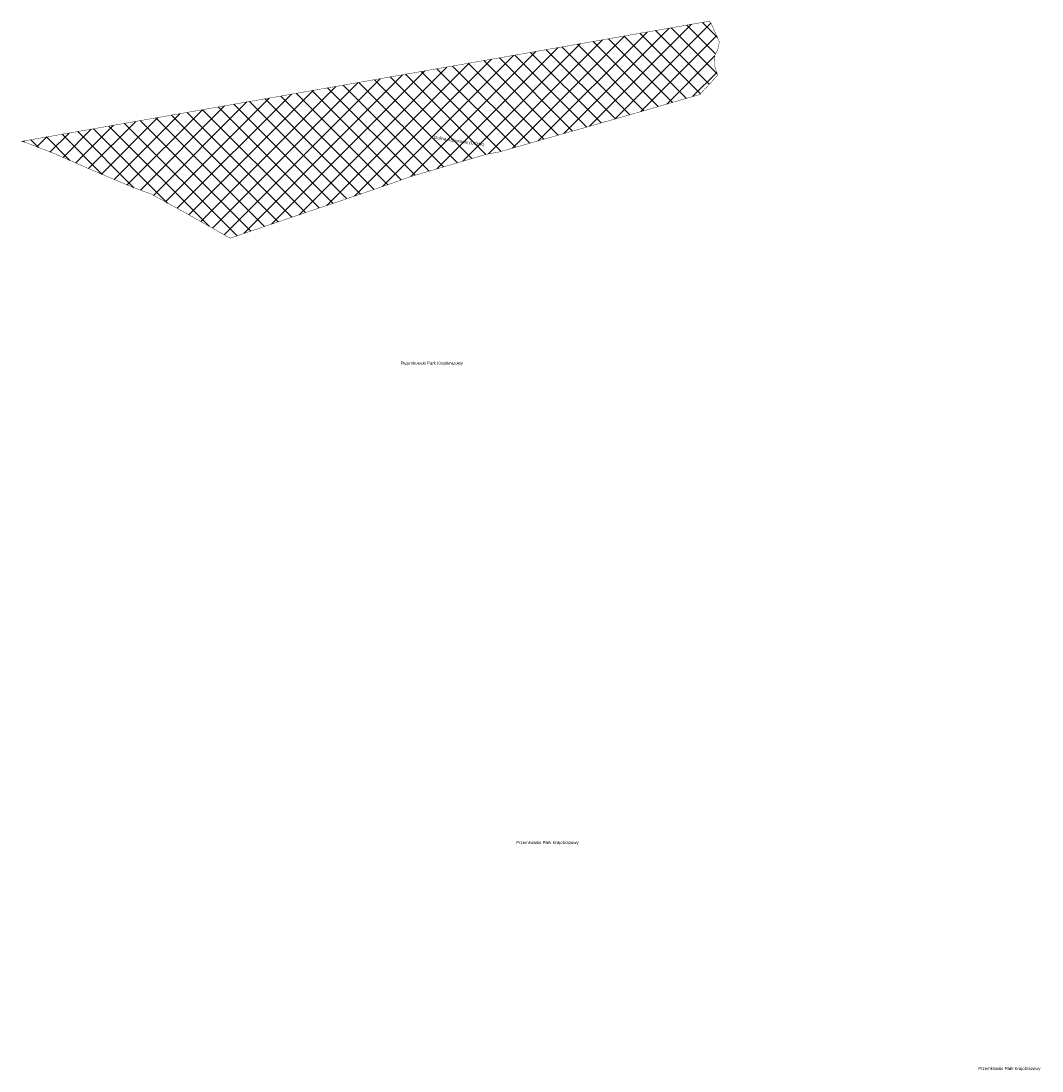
# Model space of a CAD drawing. Header units: metres. Extents: x 5549668 to 5555707, y 5707833 to 5713860.
# Tile 1 of 3: x 5549668 to 5552167, y 5711290 to 5713860. Entities that reach past the tile are written whole.
import ezdxf

# ---------------------------------------------------------------- set-up
doc = ezdxf.new("R2010")
doc.units = ezdxf.units.M
doc.header["$MEASUREMENT"] = 0
doc.styles.get("Standard").update_dxf_attribs({"font": 'arial.ttf'})

msp = doc.modelspace()

# ---------------------------------------------------------------- hatches: boundary and pattern name
at = {"lineweight": 15}
h = msp.add_hatch(dxfattribs=at)
h.set_pattern_fill('ANSI37', color=241, scale=10)
h.set_pattern_definition([(45, (0, 0), (-22.4506403, 22.4506403), []), (135, (0, 0), (-22.4506403, -22.4506403), [])])
h.paths.add_polyline_path([(5549718.2, 5713547.7), (5549751.4, 5713534.8), (5549829.2, 5713500.7), (5549938.2, 5713454.3), (5549986.2, 5713436.7), (5550062, 5713395.2), (5550129.6, 5713357), (5550180, 5713328.4), (5550289.4, 5713365.5), (5550353.5, 5713387.2), (5550490.6, 5713433.3), (5550533.3, 5713448), (5550575.9, 5713462.6), (5550620.7, 5713478.7), (5550647.9, 5713486.7), (5550651.9, 5713487.9), (5550801.3, 5713531.9), (5550805.2, 5713533), (5550811.7, 5713534.7), (5550821, 5713536.3), (5550837.4, 5713539.1), (5550953.4, 5713572.1), (5551041, 5713597), (5551138.2, 5713624.6), (5551149.1, 5713627.7), (5551330.1, 5713680.2), (5551373.2, 5713727.3), (5551365.4, 5713752.9), (5551366.7, 5713776.8), (5551373.7, 5713789.7), (5551377.5, 5713809.1), (5551357.1, 5713854.8), (5551352.6, 5713859.5), (5549670.3, 5713565.5), (5549684.9, 5713560.7)])

# ---------------------------------------------------------------- linework, layer by layer
at = {"color": 241, "const_width": 1}
msp.add_lwpolyline([(5549718.2, 5713547.7), (5549751.4, 5713534.8), (5549829.2, 5713500.7), (5549938.2, 5713454.3), (5549986.2, 5713436.7), (5550062, 5713395.2), (5550129.6, 5713357), (5550180, 5713328.4), (5550289.4, 5713365.5), (5550353.5, 5713387.2), (5550490.6, 5713433.3), (5550533.3, 5713448), (5550575.9, 5713462.6), (5550620.7, 5713478.7), (5550647.9, 5713486.7), (5550651.9, 5713487.9), (5550801.3, 5713531.9), (5550805.2, 5713533), (5550811.7, 5713534.7), (5550821, 5713536.3), (5550837.4, 5713539.1), (5550953.4, 5713572.1), (5551041, 5713597), (5551138.2, 5713624.6), (5551149.1, 5713627.7), (5551330.1, 5713680.2), (5551373.2, 5713727.3), (5551365.4, 5713752.9), (5551366.7, 5713776.8), (5551366.7, 5713776.8), (5551373.7, 5713789.7), (5551373.7, 5713789.7), (5551377.5, 5713809.1), (5551357.1, 5713854.8), (5551352.6, 5713859.5), (5549670.3, 5713565.5), (5549684.9, 5713560.7)], close=True, dxfattribs=at)

# ---------------------------------------------------------------- texts
at = {"color": 1, "insert": (5550680.2, 5713579.1), "char_height": 7.5, "attachment_point": 1, "rotation": 351.5441}
msp.add_mtext_dynamic_manual_height_columns('Dolina Szprotawki (OCHK)', width=415.253, gutter_width=1, heights=[0], dxfattribs=at)
at = {"color": 7, "char_height": 7.5, "attachment_point": 1}
for insert in [(5550597.5, 5713026.5), (5550880.4, 5711852.6), (5552011.2, 5711299.5)]:
    msp.add_mtext_dynamic_manual_height_columns('Przemkowski Park Krajobrazowy', width=415.253, gutter_width=1, heights=[0], dxfattribs=dict(at, insert=insert))

doc.saveas('drawing.dxf')
